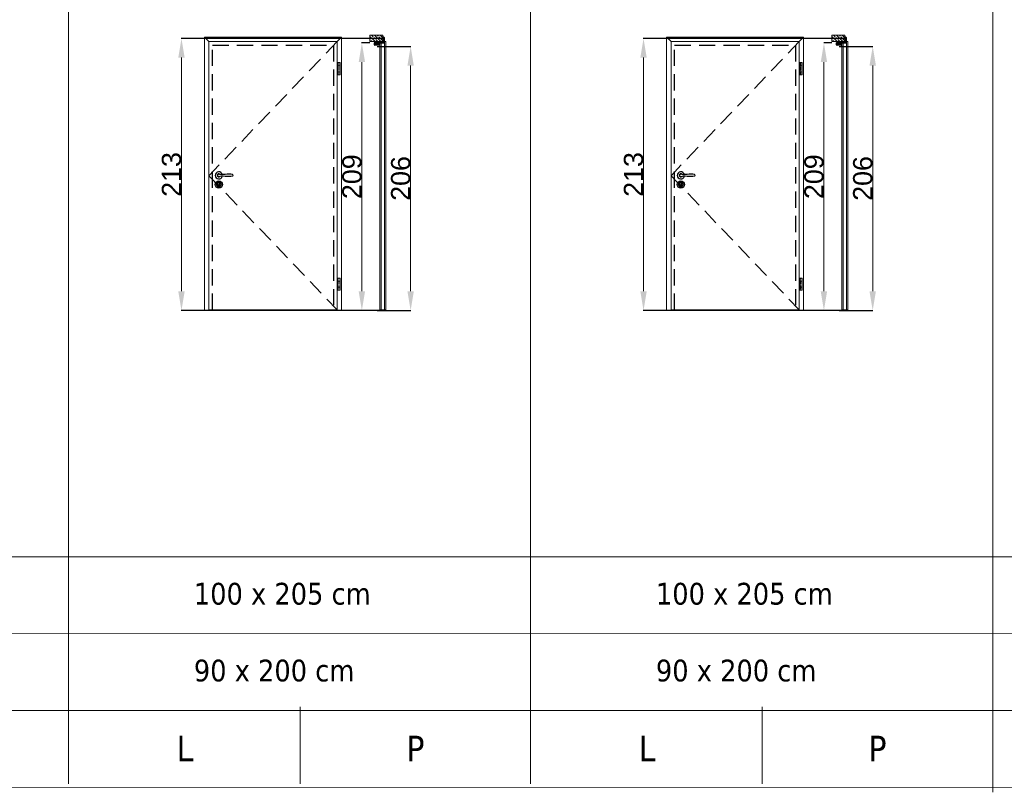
# Model space of a CAD drawing. Header units: millimetres. Extents: x 23192 to 149900, y -396339 to -79279.
# Tile 4 of 136: x 67078 to 67847, y -238643 to -238040. Entities that reach past the tile are written whole.
import ezdxf

# ---------------------------------------------------------------- set-up
doc = ezdxf.new("R2010")
doc.units = ezdxf.units.MM
doc.linetypes.add('CENTER', pattern=[0.6, 0.375, -0.075, 0.075, -0.075])
doc.linetypes.add('DASHED', pattern=[19.05, 12.7, -6.35])
doc.layers.get('0').update_dxf_attribs({"lineweight": 0})
for name, color, linetype, lineweight in [('0_LEGENDA', 7, 'Continuous', 13), ('Drzwi - hatch', 8, 'Continuous', 5), ('Drzwi KRAWĘDZIE', 7, 'Continuous', 20)]:
    doc.layers.add(name, color=color, linetype=linetype, lineweight=lineweight)
for name, color, linetype in [('Drzwi - klamki', 150, 'Continuous'), ('Drzwi PRZER-DUŻA', 240, 'DASHED'), ('GRUBA', 4, 'Continuous')]:
    doc.layers.add(name, color=color, linetype=linetype)
doc.styles.add('ARIAL', font='tahoma.ttf')
doc.styles.add('AT_ARIAL', font='arial.ttf')
doc.dimstyles.new('Renata_ślusarka', dxfattribs={"dimtxt": 50, "dimasz": 50, "dimexe": 0.18, "dimexo": 0.0625, "dimgap": 0.09, "dimtad": 1, "dimdec": 0, "dimzin": 0, "dimdsep": 46, "dimtxsty": 'AT_ARIAL', "dimcen": 0.09, "dimclrd": 7, "dimclre": 7, "dimclrt": 7, "dimadec": 0, "dimazin": 0, "dimtfac": 1, "dimtdec": 0, "dimtofl": 0, "dimtmove": 0, "dimatfit": 3, "dimfxl": 1, "dimtolj": 1, "dimtzin": 0, "dimlwd": -1, "dimarcsym": 0})

# ---------------------------------------------------------------- blocks, each defined once
blk = doc.blocks.new('*D127')
at = {"color": 7, "linetype": 'ByBlock', "lineweight": -2, "transparency": 16777216}
for p, q in [((67351.73, -238057.81), (67345.42, -238057.81)), ((67351.73, -238266.81), (67345.42, -238266.81))]:
    blk.add_line(p, q, dxfattribs=at)
at = {"color": 7, "transparency": 16777216}
blk.add_line((67345.6, -238072.81), (67345.6, -238251.81), dxfattribs=at)
at = {"color": 7, "linetype": 'ByBlock', "transparency": 16777216}
for points in [[(67343.1, -238072.81), (67348.1, -238072.81), (67345.6, -238057.81)], [(67343.1, -238251.81), (67348.1, -238251.81), (67345.6, -238266.81)]]:
    blk.add_solid(points, dxfattribs=at)
at = {"layer": 'DEFPOINTS', "color": 0, "linetype": 'ByBlock', "transparency": 16777216}
for p in [(67351.79, -238057.81), (67345.6, -238266.81), (67351.79, -238266.81)]:
    blk.add_point(p, dxfattribs=at)
at = {"color": 7, "linetype": 'ByBlock', "transparency": 16777216, "insert": (67337.85, -238162.31), "char_height": 15, "attachment_point": 5, "rotation": 90, "style": 'AT_ARIAL'}
blk.add_mtext('\\A1;209', dxfattribs=at)
blk = doc.blocks.new('*D128')
at = {"color": 7, "linetype": 'ByBlock', "lineweight": -2, "transparency": 16777216}
for p, q in [((67362.21, -238054.31), (67204.53, -238054.31)), ((67362.21, -238266.81), (67204.53, -238266.81))]:
    blk.add_line(p, q, dxfattribs=at)
at = {"color": 7, "transparency": 16777216}
blk.add_line((67204.71, -238069.31), (67204.71, -238251.81), dxfattribs=at)
at = {"color": 7, "linetype": 'ByBlock', "transparency": 16777216}
for points in [[(67202.21, -238069.31), (67207.21, -238069.31), (67204.71, -238054.31)], [(67202.21, -238251.81), (67207.21, -238251.81), (67204.71, -238266.81)]]:
    blk.add_solid(points, dxfattribs=at)
at = {"layer": 'DEFPOINTS', "color": 0, "linetype": 'ByBlock', "transparency": 16777216}
for p in [(67362.27, -238054.31), (67204.71, -238266.81), (67362.27, -238266.81)]:
    blk.add_point(p, dxfattribs=at)
at = {"color": 7, "linetype": 'ByBlock', "transparency": 16777216, "insert": (67196.96, -238160.56), "char_height": 15, "attachment_point": 5, "rotation": 90, "style": 'AT_ARIAL'}
blk.add_mtext('\\A1;213', dxfattribs=at)
blk = doc.blocks.new('*D129')
at = {"color": 7, "linetype": 'ByBlock', "lineweight": -2, "transparency": 16777216}
for p, q in [((67357.48, -238060.56), (67383.88, -238060.56)), ((67357.48, -238266.81), (67383.88, -238266.81))]:
    blk.add_line(p, q, dxfattribs=at)
at = {"color": 7, "transparency": 16777216}
blk.add_line((67383.7, -238075.56), (67383.7, -238251.81), dxfattribs=at)
at = {"color": 7, "linetype": 'ByBlock', "transparency": 16777216}
for points in [[(67381.2, -238075.56), (67386.2, -238075.56), (67383.7, -238060.56)], [(67381.2, -238251.81), (67386.2, -238251.81), (67383.7, -238266.81)]]:
    blk.add_solid(points, dxfattribs=at)
at = {"layer": 'DEFPOINTS', "color": 0, "linetype": 'ByBlock', "transparency": 16777216}
for p in [(67357.42, -238060.56), (67357.42, -238266.81), (67383.7, -238266.81)]:
    blk.add_point(p, dxfattribs=at)
at = {"color": 7, "linetype": 'ByBlock', "transparency": 16777216, "insert": (67375.96, -238163.69), "char_height": 15, "attachment_point": 5, "rotation": 90, "style": 'AT_ARIAL'}
blk.add_mtext('\\A1;206', dxfattribs=at)
blk = doc.blocks.new('*D106')
at = {"color": 7, "linetype": 'ByBlock', "lineweight": -2, "transparency": 16777216}
for p, q in [((67712.61, -238057.81), (67706.31, -238057.81)), ((67712.61, -238266.81), (67706.31, -238266.81))]:
    blk.add_line(p, q, dxfattribs=at)
at = {"color": 7, "transparency": 16777216}
blk.add_line((67706.49, -238072.81), (67706.49, -238251.81), dxfattribs=at)
at = {"color": 7, "linetype": 'ByBlock', "transparency": 16777216}
for points in [[(67703.99, -238072.81), (67708.99, -238072.81), (67706.49, -238057.81)], [(67703.99, -238251.81), (67708.99, -238251.81), (67706.49, -238266.81)]]:
    blk.add_solid(points, dxfattribs=at)
at = {"layer": 'DEFPOINTS', "color": 0, "linetype": 'ByBlock', "transparency": 16777216}
for p in [(67712.67, -238057.81), (67706.49, -238266.81), (67712.67, -238266.81)]:
    blk.add_point(p, dxfattribs=at)
at = {"color": 7, "linetype": 'ByBlock', "transparency": 16777216, "insert": (67698.74, -238162.31), "char_height": 15, "attachment_point": 5, "rotation": 90, "style": 'AT_ARIAL'}
blk.add_mtext('\\A1;209', dxfattribs=at)
blk = doc.blocks.new('*D107')
at = {"color": 7, "linetype": 'ByBlock', "lineweight": -2, "transparency": 16777216}
for p, q in [((67723.09, -238054.31), (67565.41, -238054.31)), ((67723.09, -238266.81), (67565.41, -238266.81))]:
    blk.add_line(p, q, dxfattribs=at)
at = {"color": 7, "transparency": 16777216}
blk.add_line((67565.59, -238069.31), (67565.59, -238251.81), dxfattribs=at)
at = {"color": 7, "linetype": 'ByBlock', "transparency": 16777216}
for points in [[(67563.09, -238069.31), (67568.09, -238069.31), (67565.59, -238054.31)], [(67563.09, -238251.81), (67568.09, -238251.81), (67565.59, -238266.81)]]:
    blk.add_solid(points, dxfattribs=at)
at = {"layer": 'DEFPOINTS', "color": 0, "linetype": 'ByBlock', "transparency": 16777216}
for p in [(67723.15, -238054.31), (67565.59, -238266.81), (67723.15, -238266.81)]:
    blk.add_point(p, dxfattribs=at)
at = {"color": 7, "linetype": 'ByBlock', "transparency": 16777216, "insert": (67557.84, -238160.56), "char_height": 15, "attachment_point": 5, "rotation": 90, "style": 'AT_ARIAL'}
blk.add_mtext('\\A1;213', dxfattribs=at)
blk = doc.blocks.new('*D108')
at = {"color": 7, "linetype": 'ByBlock', "lineweight": -2, "transparency": 16777216}
for p, q in [((67718.37, -238060.56), (67744.77, -238060.56)), ((67718.37, -238266.81), (67744.77, -238266.81))]:
    blk.add_line(p, q, dxfattribs=at)
at = {"color": 7, "transparency": 16777216}
blk.add_line((67744.59, -238075.56), (67744.59, -238251.81), dxfattribs=at)
at = {"color": 7, "linetype": 'ByBlock', "transparency": 16777216}
for points in [[(67742.09, -238075.56), (67747.09, -238075.56), (67744.59, -238060.56)], [(67742.09, -238251.81), (67747.09, -238251.81), (67744.59, -238266.81)]]:
    blk.add_solid(points, dxfattribs=at)
at = {"layer": 'DEFPOINTS', "color": 0, "linetype": 'ByBlock', "transparency": 16777216}
for p in [(67718.3, -238060.56), (67718.3, -238266.81), (67744.59, -238266.81)]:
    blk.add_point(p, dxfattribs=at)
at = {"color": 7, "linetype": 'ByBlock', "transparency": 16777216, "insert": (67736.84, -238163.69), "char_height": 15, "attachment_point": 5, "rotation": 90, "style": 'AT_ARIAL'}
blk.add_mtext('\\A1;206', dxfattribs=at)

msp = doc.modelspace()

# ---------------------------------------------------------------- hatches: boundary and pattern name
at = {"layer": 'Drzwi - hatch'}
h = msp.add_hatch(dxfattribs=at)
h.set_pattern_fill('ANSI33', color=256, scale=0.5, angle=-90)
h.set_pattern_definition([(315, (63355.8567, -238322.3944), (2.245064, 2.245064), []), (315, (63355.8567, -238324.6395), (2.245064, 2.245064), [1.5875, -0.79375])])
h.paths.add_polyline_path([(67351.788, -238051.814), (67351.788, -238056.814), (67361.988, -238056.814), (67361.988, -238051.814)])
h = msp.add_hatch(dxfattribs=at)
h.set_pattern_fill('ANSI33', color=256, scale=0.5, angle=-90)
h.set_pattern_definition([(315, (63716.7403, -238322.3944), (2.245064, 2.245064), []), (315, (63716.7403, -238324.6395), (2.245064, 2.245064), [1.5875, -0.79375])])
h.paths.add_polyline_path([(67712.672, -238051.814), (67712.672, -238056.814), (67722.872, -238056.814), (67722.872, -238051.814)])
h = msp.add_hatch(dxfattribs=at)
h.set_pattern_fill('AR-CONC', color=256, scale=0.003, angle=-90)
h.set_pattern_definition([(320, (63901.37074, -237827.5844), (-0.047817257, -0.546554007), [0.05715, -0.62865]), (265, (63901.37074, -237827.5844), (0.57317054, 0.10573026), [0.04572, -0.50292175]), (10.451445, (63901.36676, -237827.6299), (0.525353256, -0.44082374), [0.04857003, -0.53427073]), (316.1842, (63901.52314, -237827.5844), (-0.12612698, -0.81323712), [0.085725, -0.942975]), (6.635558, (63901.5126, -237827.65215), (0.74227837, -0.7122124), [0.07285507, -0.80140682]), (261.18415, (63901.52314, -237827.5844), (0.74227837, -0.7122124), [0.0685799, -0.7543792]), (291, (63901.48504, -237827.6606), (-0.306795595, -0.454843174), [0.05715, -0.62865]), (236, (63901.48504, -237827.6606), (0.5525639, -0.185406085), [0.04572, -0.50292]), (341.451445, (63901.4595, -237827.6985), (0.24576831, -0.64024926), [0.04857003, -0.53426981]), (307.5, (63901.37074, -237827.58438), (0.253665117, -0.00926581), [0, -0.496824, 0, -0.51054, 0, -0.504825]), (277.5, (63901.37074, -237827.58438), (0.300541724, -0.200458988), [0, -0.291084, 0, -0.485394, 0, -0.192405]), (237.5, (63901.37074, -237827.41445), (-0.017186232, -0.406771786), [0, -0.1905, 0, -0.59436, 0, -0.78867]), (227.5, (63901.37074, -237827.33825), (0.076279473, -0.444387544), [0, -0.24765, 0, -0.394716, 0, -0.56007])])
h.paths.add_polyline_path([(67355.828, -238059.384, -0.4142136), (67355.668, -238059.224), (67355.668, -238057.654, -0.4142136), (67355.828, -238057.494), (67356.388, -238057.494), (67356.388, -238057.314), (67355.828, -238057.314), (67355.828, -238056.814), (67361.988, -238056.814), (67362.708, -238056.814), (67362.708, -238057.174, -0.4142136), (67362.548, -238057.334), (67358.348, -238057.334, 0.4142136), (67358.008, -238057.674), (67358.008, -238058.854, 0.4142136), (67358.348, -238059.194), (67359.013, -238059.194, -1), (67359.013, -238059.384)])
h.paths.add_polyline_path([(67361.988, -238056.814), (67361.988, -238053.494), (67362.548, -238053.494, -0.4142136), (67362.708, -238053.654), (67362.708, -238056.114), (67362.708, -238056.814)])
h = msp.add_hatch(dxfattribs=at)
h.set_pattern_fill('AR-CONC', color=256, scale=0.003, angle=-90)
h.set_pattern_definition([(320, (64262.2544, -237827.5844), (-0.047817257, -0.546554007), [0.05715, -0.62865]), (265, (64262.2544, -237827.5844), (0.57317054, 0.10573026), [0.04572, -0.50292175]), (10.451445, (64262.2504, -237827.62994), (0.525353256, -0.44082374), [0.04857003, -0.53427073]), (316.1842, (64262.4068, -237827.5844), (-0.12612698, -0.81323712), [0.085725, -0.942975]), (6.635558, (64262.3963, -237827.6522), (0.74227837, -0.7122124), [0.07285507, -0.80140682]), (261.18415, (64262.4068, -237827.5844), (0.74227837, -0.7122124), [0.0685799, -0.7543792]), (291, (64262.3687, -237827.6606), (-0.306795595, -0.454843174), [0.05715, -0.62865]), (236, (64262.3687, -237827.6606), (0.5525639, -0.185406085), [0.04572, -0.50292]), (341.451445, (64262.34313, -237827.6985), (0.24576831, -0.64024926), [0.04857003, -0.53426981]), (307.5, (64262.2544, -237827.5844), (0.253665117, -0.00926581), [0, -0.496824, 0, -0.51054, 0, -0.504825]), (277.5, (64262.2544, -237827.5844), (0.300541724, -0.200458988), [0, -0.291084, 0, -0.485394, 0, -0.192405]), (237.5, (64262.2544, -237827.41447), (-0.017186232, -0.406771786), [0, -0.1905, 0, -0.59436, 0, -0.78867]), (227.5, (64262.2544, -237827.33827), (0.076279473, -0.444387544), [0, -0.24765, 0, -0.394716, 0, -0.56007])])
h.paths.add_polyline_path([(67716.712, -238059.384, -0.4142136), (67716.552, -238059.224), (67716.552, -238057.654, -0.4142136), (67716.712, -238057.494), (67717.272, -238057.494), (67717.272, -238057.314), (67716.712, -238057.314), (67716.712, -238056.814), (67722.872, -238056.814), (67723.592, -238056.814), (67723.592, -238057.174, -0.4142136), (67723.432, -238057.334), (67719.232, -238057.334, 0.4142136), (67718.892, -238057.674), (67718.892, -238058.854, 0.4142136), (67719.232, -238059.194), (67719.897, -238059.194, -1), (67719.897, -238059.384)])
h.paths.add_polyline_path([(67722.872, -238056.814), (67722.872, -238053.494), (67723.432, -238053.494, -0.4142136), (67723.592, -238053.654), (67723.592, -238056.114), (67723.592, -238056.814)])

# ---------------------------------------------------------------- linework, layer by layer
at = {"linetype": 'CENTER', "ltscale": 0.5}
for p, q in [((67327.608, -238073.183), (67327.608, -238082.683)), ((67688.491, -238073.183), (67688.491, -238082.683)), ((67327.608, -238241.564), (67327.608, -238251.064)), ((67688.491, -238241.564), (67688.491, -238251.064))]:
    msp.add_line(p, q, dxfattribs=at)
at = {"linetype": 'DASHED'}
for points in [[(67326.358, -238056.714), (67226.158, -238161.514), (67326.358, -238266.314)], [(67687.241, -238056.714), (67587.041, -238161.514), (67687.241, -238266.314)]]:
    msp.add_lwpolyline(points, dxfattribs=at)
at = {"layer": '0_LEGENDA', "color": 7, "linetype": 'ByBlock', "ltscale": 5}
for p, q in [((67116.534, -238636.477), (67116.534, -237464.18)), ((67477.417, -238636.477), (67477.418, -237464.18)), ((67838.301, -238636.477), (67838.301, -237464.18)), ((67838.301, -238643.183), (67838.301, -237470.886)), ((67838.301, -238643.188), (67838.301, -237470.89)), ((66326.915, -238459.128), (69282.146, -238459.467)), ((66326.915, -238519.128), (69282.09, -238519.467)), ((66326.915, -238579.128), (69282.034, -238579.467)), ((66326.915, -238579.128), (69282.034, -238579.47)), ((67297.417, -238576.477), (67297.417, -238636.477)), ((67658.301, -238576.477), (67658.301, -238636.477)), ((66326.915, -238639.128), (69281.977, -238639.466))]:
    msp.add_line(p, q, dxfattribs=at)
at = {"layer": 'Drzwi - klamki'}
for p, q in [((67358.188, -238057.734), (67358.188, -238058.864)), ((67358.188, -238058.864), (67358.324, -238058.999)), ((67358.203, -238057.699), (67358.374, -238057.528)), ((67358.581, -238057.814), (67358.288, -238057.814)), ((67358.288, -238057.814), (67358.288, -238058.764)), ((67358.794, -238058.764), (67358.288, -238058.764)), ((67358.33, -238057.714), (67358.444, -238057.599)), ((67358.488, -238057.714), (67358.33, -238057.714)), ((67358.33, -238058.864), (67358.394, -238058.928)), ((67358.507, -238058.864), (67358.33, -238058.864)), ((67358.581, -238057.814), (67358.461, -238058.299)), ((67358.461, -238058.299), (67358.794, -238058.764)), ((67358.488, -238057.714), (67358.674, -238057.528)), ((67358.507, -238058.864), (67358.643, -238058.999)), ((67358.684, -238057.814), (67358.569, -238058.278)), ((67358.569, -238058.278), (67358.931, -238058.783)), ((67358.63, -238057.714), (67358.744, -238057.599)), ((67358.788, -238057.714), (67358.63, -238057.714)), ((67358.649, -238058.864), (67358.713, -238058.928)), ((67358.784, -238058.864), (67358.649, -238058.864)), ((67358.888, -238057.814), (67358.684, -238057.814)), ((67358.788, -238057.714), (67358.974, -238057.528)), ((67358.829, -238058.936), (67358.79, -238059.014)), ((67358.888, -238057.814), (67358.888, -238058.141)), ((67358.93, -238057.714), (67359.044, -238057.599)), ((67358.93, -238057.714), (67358.988, -238057.734)), ((67358.988, -238057.734), (67358.988, -238058.141)), ((67358.988, -238059.014), (67359.129, -238059.027)), ((67359.043, -238058.191), (67359.423, -238058.154)), ((67359.053, -238058.291), (67359.394, -238058.258)), ((67359.438, -238058.56), (67359.438, -238058.297)), ((67359.538, -238058.578), (67359.538, -238058.254)), ((67359.688, -238057.714), (67359.688, -238057.514)), ((67359.688, -238057.514), (67360.688, -238057.514)), ((67359.7, -238057.514), (67359.688, -238057.526)), ((67359.799, -238057.514), (67359.688, -238057.625)), ((67359.802, -238057.714), (67359.688, -238057.6)), ((67359.703, -238057.714), (67359.688, -238057.699)), ((67360.688, -238057.714), (67359.688, -238057.714)), ((67359.898, -238057.514), (67359.698, -238057.714)), ((67359.9, -238057.714), (67359.7, -238057.514)), ((67359.997, -238057.514), (67359.797, -238057.714)), ((67359.999, -238057.714), (67359.799, -238057.514)), ((67360.096, -238057.514), (67359.896, -238057.714)), ((67360.098, -238057.714), (67359.898, -238057.514)), ((67360.194, -238057.514), (67359.994, -238057.714)), ((67360.197, -238057.714), (67359.997, -238057.514)), ((67360.293, -238057.514), (67360.093, -238057.714)), ((67360.296, -238057.714), (67360.096, -238057.514)), ((67360.392, -238057.514), (67360.192, -238057.714)), ((67360.394, -238057.714), (67360.194, -238057.514)), ((67360.491, -238057.514), (67360.291, -238057.714)), ((67360.493, -238057.714), (67360.293, -238057.514)), ((67360.59, -238057.514), (67360.39, -238057.714)), ((67360.592, -238057.714), (67360.392, -238057.514)), ((67360.688, -238057.514), (67360.488, -238057.714)), ((67360.688, -238057.711), (67360.491, -238057.514)), ((67360.688, -238057.612), (67360.587, -238057.714)), ((67360.688, -238057.612), (67360.59, -238057.514)), ((67360.688, -238057.711), (67360.686, -238057.714)), ((67360.688, -238057.514), (67360.688, -238057.714)), ((67719.072, -238057.734), (67719.072, -238058.864)), ((67719.072, -238058.864), (67719.207, -238058.999)), ((67719.087, -238057.699), (67719.257, -238057.528)), ((67719.465, -238057.814), (67719.172, -238057.814)), ((67719.172, -238057.814), (67719.172, -238058.764)), ((67719.677, -238058.764), (67719.172, -238058.764)), ((67719.213, -238057.714), (67719.328, -238057.599)), ((67719.372, -238057.714), (67719.213, -238057.714)), ((67719.213, -238058.864), (67719.278, -238058.928)), ((67719.391, -238058.864), (67719.213, -238058.864)), ((67719.465, -238057.814), (67719.345, -238058.299)), ((67719.345, -238058.299), (67719.677, -238058.764)), ((67719.372, -238057.714), (67719.557, -238057.528)), ((67719.391, -238058.864), (67719.526, -238058.999)), ((67719.568, -238057.814), (67719.453, -238058.279)), ((67719.453, -238058.279), (67719.814, -238058.783)), ((67719.513, -238057.714), (67719.628, -238057.599)), ((67719.672, -238057.714), (67719.513, -238057.714)), ((67719.532, -238058.864), (67719.597, -238058.928)), ((67719.668, -238058.864), (67719.532, -238058.864)), ((67719.772, -238057.814), (67719.568, -238057.814)), ((67719.672, -238057.714), (67719.857, -238057.528)), ((67719.713, -238058.936), (67719.674, -238059.014)), ((67719.772, -238057.814), (67719.772, -238058.142)), ((67719.813, -238057.714), (67719.928, -238057.599)), ((67719.813, -238057.714), (67719.872, -238057.734)), ((67719.872, -238057.734), (67719.872, -238058.142)), ((67719.872, -238059.014), (67720.013, -238059.027)), ((67719.927, -238058.191), (67720.307, -238058.154)), ((67719.936, -238058.291), (67720.278, -238058.258)), ((67720.322, -238058.56), (67720.322, -238058.297)), ((67720.422, -238058.578), (67720.422, -238058.254)), ((67720.572, -238057.714), (67720.572, -238057.514)), ((67720.572, -238057.514), (67721.572, -238057.514)), ((67720.584, -238057.514), (67720.572, -238057.526)), ((67720.683, -238057.514), (67720.572, -238057.625)), ((67720.685, -238057.714), (67720.572, -238057.6)), ((67720.587, -238057.714), (67720.572, -238057.699)), ((67721.572, -238057.714), (67720.572, -238057.714)), ((67720.782, -238057.514), (67720.582, -238057.714)), ((67720.784, -238057.714), (67720.584, -238057.514)), ((67720.88, -238057.514), (67720.68, -238057.714)), ((67720.883, -238057.714), (67720.683, -238057.514)), ((67720.979, -238057.514), (67720.779, -238057.714)), ((67720.982, -238057.714), (67720.782, -238057.514)), ((67721.078, -238057.514), (67720.878, -238057.714)), ((67721.08, -238057.714), (67720.88, -238057.514)), ((67721.177, -238057.514), (67720.977, -238057.714)), ((67721.179, -238057.714), (67720.979, -238057.514)), ((67721.276, -238057.514), (67721.076, -238057.714)), ((67721.278, -238057.714), (67721.078, -238057.514)), ((67721.374, -238057.514), (67721.174, -238057.714)), ((67721.377, -238057.714), (67721.177, -238057.514)), ((67721.473, -238057.514), (67721.273, -238057.714)), ((67721.476, -238057.714), (67721.276, -238057.514)), ((67721.572, -238057.514), (67721.372, -238057.714)), ((67721.572, -238057.711), (67721.374, -238057.514)), ((67721.572, -238057.612), (67721.471, -238057.714)), ((67721.572, -238057.612), (67721.473, -238057.514)), ((67721.572, -238057.711), (67721.57, -238057.714)), ((67721.572, -238057.514), (67721.572, -238057.714))]:
    msp.add_line(p, q, dxfattribs=at)
at = {"layer": 'Drzwi - klamki', "ltscale": 0.2}
for p, q in [((67232.708, -238161.064), (67232.708, -238161.564)), ((67232.708, -238161.064), (67232.838, -238161.064)), ((67232.708, -238161.564), (67232.838, -238161.564)), ((67593.591, -238161.064), (67593.591, -238161.564)), ((67593.591, -238161.064), (67593.722, -238161.064)), ((67593.591, -238161.564), (67593.722, -238161.564)), ((67233.333, -238168.358), (67233.333, -238169.608)), ((67234.383, -238168.358), (67234.383, -238169.608)), ((67594.216, -238168.358), (67594.216, -238169.608)), ((67595.266, -238168.358), (67595.266, -238169.608))]:
    msp.add_line(p, q, dxfattribs=at)
for centre, radius in [((67233.858, -238168.458), 2.8), ((67233.863, -238168.462), 1.8), ((67594.741, -238168.458), 2.8), ((67594.746, -238168.462), 1.8)]:
    msp.add_circle(centre, radius, dxfattribs=at)
at = {"layer": 'Drzwi - klamki'}
for centre, radius, start, end in [((67358.238, -238057.734), 0.05, 135, 180), ((67358.359, -238058.964), 0.05, 225, 270), ((67358.359, -238058.964), 0.05, 270, 45), ((67358.409, -238057.564), 0.05, 90, 135), ((67358.409, -238057.564), 0.05, 315, 90), ((67358.678, -238058.964), 0.05, 225, 270), ((67358.709, -238057.564), 0.05, 90, 135), ((67358.678, -238058.964), 0.05, 270, 45), ((67358.709, -238057.564), 0.05, 315, 90), ((67358.784, -238058.914), 0.05, 333.425339, 90), ((67359.038, -238058.141), 0.15, 180, 275.563415), ((67359.134, -238058.637), 0.25, 215.623943, 327.559413), ((67359.009, -238057.564), 0.05, 90, 135), ((67359.038, -238058.141), 0.05, 180, 275.563415), ((67359.009, -238057.564), 0.05, 315, 90), ((67359.154, -238058.778), 0.25, 264.429901, 319.458571), ((67358.569, -238058.278), 1.019, 319.458571, 341.015535), ((67358.569, -238058.278), 0.919, 327.559413, 339.878843), ((67359.398, -238058.297), 0.04, 0, 95.563415), ((67359.438, -238058.304), 0.15, 89.587511, 95.563415), ((67359.338, -238058.56), 0.1, 339.878843, 0), ((67359.438, -238058.254), 0.1, 0, 89.587511), ((67359.438, -238058.578), 0.1, 341.015535, 0), ((67719.122, -238057.734), 0.05, 135, 180), ((67719.243, -238058.964), 0.05, 225, 270), ((67719.243, -238058.964), 0.05, 270, 45), ((67719.293, -238057.564), 0.05, 90, 135), ((67719.293, -238057.564), 0.05, 315, 90), ((67719.562, -238058.964), 0.05, 225, 270), ((67719.593, -238057.564), 0.05, 90, 135), ((67719.562, -238058.964), 0.05, 270, 45), ((67719.593, -238057.564), 0.05, 315, 90), ((67719.668, -238058.914), 0.05, 333.425339, 90), ((67719.922, -238058.142), 0.15, 180, 275.563415), ((67720.018, -238058.638), 0.25, 215.623943, 327.559413), ((67719.893, -238057.564), 0.05, 90, 135), ((67719.922, -238058.142), 0.05, 180, 275.563415), ((67719.893, -238057.564), 0.05, 315, 90), ((67720.037, -238058.779), 0.25, 264.429901, 319.458571), ((67719.453, -238058.279), 1.019, 319.458571, 341.015535), ((67719.453, -238058.279), 0.919, 327.559413, 339.878843), ((67720.282, -238058.297), 0.04, 0, 95.563415), ((67720.322, -238058.304), 0.15, 89.587511, 95.563415), ((67720.222, -238058.56), 0.1, 339.878843, 0), ((67720.322, -238058.254), 0.1, 0, 89.587511), ((67720.322, -238058.578), 0.1, 341.015535, 0)]:
    msp.add_arc(centre, radius, start, end, dxfattribs=at)
at = {"layer": 'Drzwi - klamki', "ltscale": 0.2}
for centre, radius, start, end in [((67233.858, -238161.314), 2.801, 13.271535, 346.728465), ((67233.858, -238161.314), 1.25, 42.903782, 317.096218), ((67233.858, -238161.314), 1.05, 64.699839, 295.300161), ((67244.268, -238161.314), 0.74, 288.924644, 71.075356), ((67594.741, -238161.314), 2.801, 13.271535, 346.728465), ((67594.741, -238161.314), 1.25, 42.903782, 317.096218), ((67594.741, -238161.314), 1.05, 64.699839, 295.300161), ((67605.151, -238161.314), 0.74, 288.924644, 71.075356), ((67233.858, -238167.658), 0.875, 306.869898, 233.130102), ((67594.741, -238167.658), 0.875, 306.869898, 233.130102), ((67233.858, -238169.608), 0.525, 180, 270), ((67233.858, -238169.608), 0.525, 270, 0), ((67594.741, -238169.608), 0.525, 180, 270), ((67594.741, -238169.608), 0.525, 270, 0)]:
    msp.add_arc(centre, radius, start, end, dxfattribs=at)
for points in [[(67244.508, -238160.614), (67242.008, -238160.364), (67235.712, -238160.614), (67233.858, -238160.264)], [(67605.391, -238160.614), (67602.891, -238160.364), (67596.596, -238160.614), (67594.741, -238160.264)], [(67244.508, -238162.014), (67242.008, -238162.264), (67235.712, -238162.014), (67233.858, -238162.364)], [(67605.391, -238162.014), (67602.891, -238162.264), (67596.596, -238162.014), (67594.741, -238162.364)]]:
    msp.add_spline(points, degree=3, dxfattribs=at)
at = {"layer": 'Drzwi KRAWĘDZIE'}
for p, q in [((67222.758, -238266.814), (67222.758, -238053.314)), ((67329.758, -238053.314), (67222.758, -238053.314)), ((67222.758, -238053.314), (67226.158, -238056.714)), ((67329.758, -238053.314), (67326.358, -238056.714)), ((67329.758, -238266.814), (67329.758, -238053.314)), ((67355.828, -238057.314), (67355.828, -238056.814)), ((67359.588, -238058.014), (67359.588, -238266.214)), ((67362.988, -238057.914), (67359.688, -238057.914)), ((67360.588, -238057.914), (67360.588, -238266.314)), ((67362.988, -238056.714), (67364.088, -238056.714)), ((67362.988, -238056.714), (67362.988, -238057.914)), ((67362.988, -238056.714), (67362.988, -238057.914)), ((67363.188, -238056.714), (67363.188, -238266.314)), ((67364.188, -238056.814), (67364.188, -238266.214)), ((67583.641, -238266.814), (67583.641, -238053.314)), ((67690.641, -238053.314), (67583.641, -238053.314)), ((67583.641, -238053.314), (67587.041, -238056.714)), ((67690.641, -238053.314), (67687.241, -238056.714)), ((67690.641, -238266.814), (67690.641, -238053.314)), ((67716.712, -238057.314), (67716.712, -238056.814)), ((67720.472, -238058.014), (67720.472, -238266.214)), ((67723.872, -238057.914), (67720.572, -238057.914)), ((67721.472, -238057.914), (67721.472, -238266.314)), ((67723.872, -238056.714), (67724.972, -238056.714)), ((67723.872, -238056.714), (67723.872, -238057.914)), ((67723.872, -238056.714), (67723.872, -238057.914)), ((67724.072, -238056.714), (67724.072, -238266.314)), ((67725.072, -238056.814), (67725.072, -238266.214)), ((67328.558, -238073.183), (67326.658, -238073.183)), ((67326.658, -238073.183), (67326.658, -238082.683)), ((67328.558, -238075.583), (67326.658, -238075.583)), ((67328.558, -238073.183), (67328.558, -238082.683)), ((67689.441, -238073.183), (67687.541, -238073.183)), ((67687.541, -238073.183), (67687.541, -238082.683)), ((67689.441, -238075.583), (67687.541, -238075.583)), ((67689.441, -238073.183), (67689.441, -238082.683)), ((67328.558, -238080.283), (67326.658, -238080.283)), ((67326.658, -238082.683), (67328.558, -238082.683)), ((67689.441, -238080.283), (67687.541, -238080.283)), ((67687.541, -238082.683), (67689.441, -238082.683)), ((67364.188, -238164.114), (67364.188, -238158.514)), ((67725.072, -238164.114), (67725.072, -238158.514)), ((67328.558, -238241.564), (67326.658, -238241.564)), ((67326.658, -238241.564), (67326.658, -238251.064)), ((67328.558, -238243.964), (67326.658, -238243.964)), ((67328.558, -238241.564), (67328.558, -238251.064)), ((67689.441, -238241.564), (67687.541, -238241.564)), ((67687.541, -238241.564), (67687.541, -238251.064)), ((67689.441, -238243.964), (67687.541, -238243.964)), ((67689.441, -238241.564), (67689.441, -238251.064)), ((67328.558, -238248.664), (67326.658, -238248.664)), ((67326.658, -238251.064), (67328.558, -238251.064)), ((67689.441, -238248.664), (67687.541, -238248.664)), ((67687.541, -238251.064), (67689.441, -238251.064)), ((67216.766, -238266.814), (67335.773, -238266.814)), ((67229.008, -238266.814), (67229.008, -238266.314)), ((67323.508, -238266.814), (67323.508, -238266.314)), ((67353.268, -238266.814), (67370.458, -238266.814)), ((67359.688, -238266.314), (67364.088, -238266.314)), ((67577.649, -238266.814), (67696.657, -238266.814)), ((67589.891, -238266.814), (67589.891, -238266.314)), ((67684.391, -238266.814), (67684.391, -238266.314)), ((67714.152, -238266.814), (67731.342, -238266.814)), ((67720.572, -238266.314), (67724.972, -238266.314))]:
    msp.add_line(p, q, dxfattribs=at)
for points in [[(67361.988, -238051.814), (67361.988, -238056.814), (67351.788, -238056.814), (67351.788, -238051.814)], [(67722.872, -238051.814), (67722.872, -238056.814), (67712.672, -238056.814), (67712.672, -238051.814)], [(67326.358, -238056.714), (67226.158, -238056.714), (67226.158, -238266.314), (67326.358, -238266.314)], [(67687.241, -238056.714), (67587.041, -238056.714), (67587.041, -238266.314), (67687.241, -238266.314)]]:
    msp.add_lwpolyline(points, close=True, dxfattribs=at)
for centre, start, end in [((67359.688, -238058.014), 90, 180), ((67364.088, -238056.814), 0, 90), ((67720.572, -238058.014), 90, 180), ((67724.972, -238056.814), 0, 90), ((67359.688, -238266.214), 180, 270), ((67364.088, -238266.214), 270, 0), ((67720.572, -238266.214), 180, 270), ((67724.972, -238266.214), 270, 0)]:
    msp.add_arc(centre, 0.1, start, end, dxfattribs=at)
at = {"layer": 'Drzwi PRZER-DUŻA'}
for points in [[(67229.008, -238266.314), (67229.008, -238059.564), (67323.508, -238059.564), (67323.508, -238266.314)], [(67589.891, -238266.314), (67589.891, -238059.564), (67684.391, -238059.564), (67684.391, -238266.314)]]:
    msp.add_lwpolyline(points, dxfattribs=at)
at = {"layer": 'GRUBA', "ltscale": 0.2}
for p, q in [((67355.488, -238059.224), (67355.488, -238057.654)), ((67355.668, -238057.654), (67355.668, -238059.224)), ((67355.828, -238057.314), (67356.388, -238057.314)), ((67356.388, -238057.494), (67355.828, -238057.494)), ((67355.828, -238059.384), (67359.013, -238059.384)), ((67359.013, -238059.564), (67355.828, -238059.564)), ((67356.388, -238057.314), (67356.388, -238057.494)), ((67358.008, -238058.854), (67358.008, -238057.674)), ((67358.188, -238057.674), (67358.188, -238058.854)), ((67358.348, -238057.334), (67362.548, -238057.334)), ((67362.088, -238057.514), (67358.348, -238057.514)), ((67358.348, -238059.014), (67359.013, -238059.014)), ((67359.013, -238059.194), (67358.348, -238059.194)), ((67361.988, -238053.494), (67361.988, -238053.314)), ((67361.988, -238053.314), (67362.548, -238053.314)), ((67362.548, -238053.494), (67361.988, -238053.494)), ((67362.548, -238057.514), (67362.088, -238057.514)), ((67362.708, -238056.114), (67362.708, -238053.654)), ((67362.708, -238057.174), (67362.708, -238056.114)), ((67362.888, -238053.654), (67362.888, -238057.174)), ((67716.372, -238059.224), (67716.372, -238057.654)), ((67716.552, -238057.654), (67716.552, -238059.224)), ((67716.712, -238057.314), (67717.272, -238057.314)), ((67717.272, -238057.494), (67716.712, -238057.494)), ((67716.712, -238059.384), (67719.897, -238059.384)), ((67719.897, -238059.564), (67716.712, -238059.564)), ((67717.272, -238057.314), (67717.272, -238057.494)), ((67718.892, -238058.854), (67718.892, -238057.674)), ((67719.072, -238057.674), (67719.072, -238058.854)), ((67719.232, -238057.334), (67723.432, -238057.334)), ((67722.972, -238057.514), (67719.232, -238057.514)), ((67719.232, -238059.014), (67719.897, -238059.014)), ((67719.897, -238059.194), (67719.232, -238059.194)), ((67722.872, -238053.494), (67722.872, -238053.314)), ((67722.872, -238053.314), (67723.432, -238053.314)), ((67723.432, -238053.494), (67722.872, -238053.494)), ((67723.432, -238057.514), (67722.972, -238057.514)), ((67723.592, -238056.114), (67723.592, -238053.654)), ((67723.592, -238057.174), (67723.592, -238056.114)), ((67723.772, -238053.654), (67723.772, -238057.174))]:
    msp.add_line(p, q, dxfattribs=at)
for centre, radius, start, end in [((67355.828, -238057.654), 0.34, 90, 180), ((67355.828, -238059.224), 0.34, 180, 270), ((67355.828, -238057.654), 0.16, 90, 180), ((67355.828, -238059.224), 0.16, 180, 270), ((67358.348, -238057.674), 0.34, 90, 180), ((67358.348, -238058.854), 0.34, 180, 270), ((67358.348, -238057.674), 0.16, 90, 180), ((67358.348, -238058.854), 0.16, 180, 270), ((67359.013, -238059.289), 0.275, 270, 90), ((67359.013, -238059.289), 0.095, 270, 90), ((67362.548, -238053.654), 0.34, 0, 90), ((67362.548, -238053.654), 0.16, 0, 90), ((67362.548, -238057.174), 0.16, 270, 0), ((67362.548, -238057.174), 0.34, 270, 0), ((67716.712, -238057.654), 0.34, 90, 180), ((67716.712, -238059.224), 0.34, 180, 270), ((67716.712, -238057.654), 0.16, 90, 180), ((67716.712, -238059.224), 0.16, 180, 270), ((67719.232, -238057.674), 0.34, 90, 180), ((67719.232, -238058.854), 0.34, 180, 270), ((67719.232, -238057.674), 0.16, 90, 180), ((67719.232, -238058.854), 0.16, 180, 270), ((67719.897, -238059.289), 0.275, 270, 90), ((67719.897, -238059.289), 0.095, 270, 90), ((67723.432, -238053.654), 0.34, 0, 90), ((67723.432, -238053.654), 0.16, 0, 90), ((67723.432, -238057.174), 0.16, 270, 0), ((67723.432, -238057.174), 0.34, 270, 0)]:
    msp.add_arc(centre, radius, start, end, dxfattribs=at)

# ---------------------------------------------------------------- texts
at = {"layer": '0_LEGENDA', "color": 7, "linetype": 'ByBlock', "ltscale": 5, "attachment_point": 1, "style": 'ARIAL'}
for s, insert, char_height, width in [('100 x 205 cm', (67214.377, -238479.554), 17, 162.7638), ('100 x 205 cm', (67575.261, -238479.554), 17, 162.7638), ('90 x 200 cm', (67214.377, -238539.554), 17, 212.04863), ('90 x 200 cm', (67575.261, -238539.554), 17, 212.04863), ('\\pxqc;L', (67117.417, -238599.006), 20, 180), ('\\pxqc;P', (67297.417, -238599.006), 20, 180), ('\\pxqc;L', (67478.301, -238599.006), 20, 180), ('\\pxqc;P', (67658.301, -238599.006), 20, 180)]:
    msp.add_mtext(s, dxfattribs=dict(at, insert=insert, char_height=char_height, width=width))

# ---------------------------------------------------------------- dimensions: what is measured, and where the dimension line sits
at = {"linetype": 'ByBlock'}
for base, p1, p2, picture, middle in [((67204.708984, -238266.813571), (67362.268278, -238054.313569), (67362.268278, -238266.813571), '*D128', (67196.955273, -238160.56357)), ((67345.603, -238266.814), (67351.788, -238057.814), (67351.788, -238266.814), '*D127', (67337.855, -238162.314)), ((67383.704, -238266.814), (67357.421, -238060.564), (67357.421, -238266.814), '*D129', (67375.956, -238163.689)), ((67565.592641, -238266.813589), (67723.151936, -238054.313587), (67723.151936, -238266.813589), '*D107', (67557.83893, -238160.563588)), ((67706.487, -238266.814), (67712.672, -238057.814), (67712.672, -238266.814), '*D106', (67698.738, -238162.314)), ((67744.588, -238266.814), (67718.304, -238060.564), (67718.304, -238266.814), '*D108', (67736.84, -238163.689))]:
    dim = msp.add_linear_dim(base=base, p1=p1, p2=p2, angle=90, dimstyle='Renata_ślusarka', override={"dimtxt": 15, "dimasz": 15}, dxfattribs=at)
    dim.commit()
    dim.dimension.update_dxf_attribs({"geometry": picture, "text_midpoint": middle})

doc.saveas('drawing.dxf')
